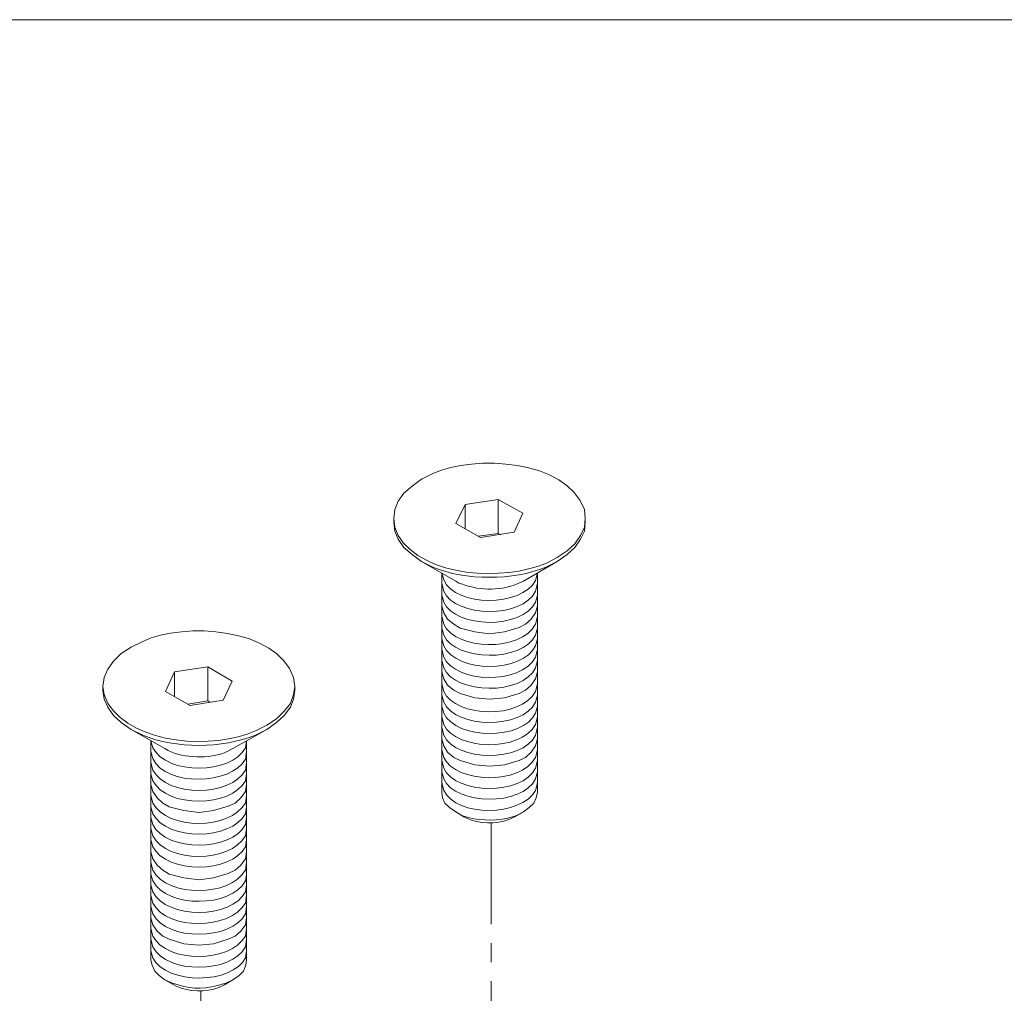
# Model space of a CAD drawing. Header units: inches. Extents: x 1352 to 2050, y -1711 to -1289.
# Tile 6 of 256: x 1406 to 1439, y -1538 to -1506. Entities that reach past the tile are written whole.
import ezdxf

# ---------------------------------------------------------------- set-up
doc = ezdxf.new("R2010")
doc.units = ezdxf.units.IN
doc.header["$MEASUREMENT"] = 0
doc.layers.add('图层 1', color=7, linetype='Continuous')

# ---------------------------------------------------------------- blocks, each defined once
blk = doc.blocks.new('block 8')
at = {"layer": '图层 1', "color": 250, "lineweight": 20, "true_color": 0x221814}
for points in [[(1418.152, -1522.41), (1418.194, -1522.114), (1418.3, -1521.839), (1418.49, -1521.564), (1418.765, -1521.33), (1419.083, -1521.098)], [(1422.469, -1522.241), (1421.644, -1521.776), (1420.543, -1521.945)], [(1421.644, -1521.775), (1421.644, -1522.918)], [(1420.543, -1521.945), (1420.226, -1522.58)], [(1420.543, -1521.945), (1420.543, -1522.749)], [(1422.173, -1522.876), (1422.469, -1522.241)], [(1418.152, -1522.41), (1418.152, -1522.537)], [(1418.194, -1522.707), (1418.152, -1522.41)], [(1419.083, -1523.85), (1418.765, -1523.617), (1418.49, -1523.384), (1418.3, -1523.108), (1418.194, -1522.833), (1418.152, -1522.537)], [(1420.226, -1522.579), (1421.051, -1523.045), (1422.173, -1522.876)], [(1423.612, -1523.85), (1423.951, -1523.617), (1424.205, -1523.384), (1424.396, -1523.108), (1424.523, -1522.833), (1424.544, -1522.537)], [(1424.523, -1522.707), (1424.544, -1522.41), (1424.544, -1522.537)], [(1423.612, -1523.722), (1423.951, -1523.49), (1424.205, -1523.257), (1424.396, -1522.982), (1424.523, -1522.707)], [(1420.988, -1523.003), (1421.644, -1522.918), (1421.729, -1522.96)], [(1419.083, -1523.85), (1420.226, -1524.505)], [(1423.612, -1523.85), (1422.491, -1524.505)], [(1419.76, -1524.23), (1419.76, -1531.554)], [(1422.956, -1524.23), (1422.956, -1531.554)], [(1419.76, -1525.331), (1419.823, -1525.564), (1419.951, -1525.776), (1420.162, -1525.945), (1420.374, -1526.072), (1420.861, -1526.199), (1421.348, -1526.262), (1421.856, -1526.199), (1422.342, -1526.051), (1422.554, -1525.945), (1422.745, -1525.776), (1422.893, -1525.564), (1422.957, -1525.331)], [(1408.436, -1528.019), (1408.478, -1527.723), (1408.605, -1527.448), (1408.796, -1527.173), (1409.05, -1526.919), (1409.389, -1526.707)], [(1412.754, -1527.85), (1411.95, -1527.363), (1410.828, -1527.533)], [(1411.95, -1527.363), (1411.95, -1528.506)], [(1410.828, -1527.533), (1410.531, -1528.189)], [(1410.828, -1527.533), (1410.828, -1528.358)], [(1412.457, -1528.485), (1412.754, -1527.85)], [(1419.76, -1527.533), (1419.823, -1527.765), (1419.951, -1527.977), (1420.162, -1528.147), (1420.374, -1528.252), (1420.861, -1528.4), (1421.348, -1528.443), (1421.856, -1528.4), (1422.342, -1528.252), (1422.554, -1528.147), (1422.745, -1527.977), (1422.893, -1527.765), (1422.957, -1527.533)], [(1408.436, -1528.019), (1408.436, -1528.146)], [(1408.478, -1528.295), (1408.436, -1528.019)], [(1409.389, -1529.458), (1409.05, -1529.226), (1408.796, -1528.993), (1408.605, -1528.718), (1408.478, -1528.443), (1408.436, -1528.146)], [(1413.918, -1529.458), (1414.236, -1529.226), (1414.49, -1528.993), (1414.701, -1528.718), (1414.807, -1528.443), (1414.85, -1528.146)], [(1414.807, -1528.295), (1414.849, -1528.019), (1414.849, -1528.147)], [(1410.531, -1528.189), (1411.357, -1528.654), (1412.457, -1528.485)], [(1411.272, -1528.612), (1411.95, -1528.506), (1412.013, -1528.548)], [(1413.918, -1529.31), (1414.236, -1529.099), (1414.49, -1528.845), (1414.701, -1528.591), (1414.807, -1528.295)], [(1409.388, -1529.458), (1410.51, -1530.094)], [(1413.918, -1529.458), (1412.775, -1530.094)], [(1419.76, -1529.776), (1419.823, -1530.009), (1419.951, -1530.221), (1420.162, -1530.39), (1420.374, -1530.496), (1420.861, -1530.644), (1421.348, -1530.686), (1421.856, -1530.644), (1422.342, -1530.496), (1422.554, -1530.39), (1422.745, -1530.221), (1422.893, -1530.009), (1422.957, -1529.776)], [(1410.045, -1529.839), (1410.045, -1537.163)], [(1413.241, -1529.839), (1413.241, -1537.163)], [(1410.045, -1531.3), (1410.108, -1531.533), (1410.256, -1531.745), (1410.447, -1531.914), (1410.658, -1532.041), (1411.145, -1532.168), (1411.653, -1532.232), (1412.14, -1532.168), (1412.627, -1532.019), (1412.86, -1531.914), (1413.05, -1531.745), (1413.198, -1531.533), (1413.241, -1531.3)], [(1420.226, -1532.21), (1420.014, -1532.062), (1419.866, -1531.914), (1419.781, -1531.745), (1419.76, -1531.554)], [(1422.491, -1532.21), (1422.681, -1532.062), (1422.829, -1531.914), (1422.914, -1531.745), (1422.956, -1531.554)], [(1420.226, -1532.21), (1420.501, -1532.38)], [(1422.194, -1532.38), (1422.491, -1532.21), (1422.236, -1532.337)], [(1421.411, -1535.957), (1421.411, -1532.57)], [(1410.045, -1533.544), (1410.108, -1533.776), (1410.256, -1533.988), (1410.447, -1534.158), (1410.658, -1534.285), (1411.145, -1534.412), (1411.653, -1534.475), (1412.14, -1534.412), (1412.627, -1534.264), (1412.86, -1534.158), (1413.05, -1533.988), (1413.198, -1533.776), (1413.241, -1533.544)], [(1410.045, -1535.745), (1410.108, -1535.978), (1410.256, -1536.189), (1410.447, -1536.359), (1410.658, -1536.465), (1411.145, -1536.613), (1411.653, -1536.655), (1412.14, -1536.613), (1412.627, -1536.465), (1412.86, -1536.359), (1413.05, -1536.189), (1413.198, -1535.978), (1413.241, -1535.745)], [(1421.411, -1537.227), (1421.411, -1536.592)], [(1410.51, -1537.82), (1410.32, -1537.672), (1410.172, -1537.523), (1410.087, -1537.333), (1410.045, -1537.164)], [(1412.775, -1537.82), (1412.987, -1537.672), (1413.135, -1537.523), (1413.22, -1537.333), (1413.241, -1537.163)], [(1410.51, -1537.82), (1410.807, -1537.988)], [(1412.5, -1537.988), (1412.775, -1537.82), (1412.542, -1537.925)], [(1421.411, -1541.037), (1421.411, -1537.862)], [(1411.717, -1541.566), (1411.717, -1538.179)]]:
    blk.add_lwpolyline(points, dxfattribs=at)
for points in [[(1424.544, -1522.41), (1424.544, -1522.41), (1424.522, -1522.114), (1424.522, -1522.114), (1423.905, -1520.424), (1420.86, -1520.289), (1419.464, -1520.907), (1419.464, -1520.907), (1419.083, -1521.098), (1419.083, -1521.098)], [(1423.612, -1523.722), (1423.612, -1523.722), (1423.231, -1523.913), (1423.231, -1523.913), (1421.847, -1524.502), (1419.177, -1524.406), (1418.299, -1522.982), (1418.299, -1522.982), (1418.194, -1522.707), (1418.194, -1522.707)], [(1423.612, -1523.85), (1423.612, -1523.85), (1423.231, -1524.04), (1423.231, -1524.04), (1422.155, -1524.492), (1420.54, -1524.492), (1419.464, -1524.04), (1419.464, -1524.04), (1419.083, -1523.85), (1419.083, -1523.85)], [(1419.76, -1524.23), (1419.76, -1524.23), (1419.823, -1524.463), (1419.823, -1524.463), (1420.224, -1525.387), (1422.427, -1525.364), (1422.893, -1524.485), (1422.893, -1524.485), (1422.957, -1524.23), (1422.957, -1524.23)], [(1422.491, -1524.506), (1422.491, -1524.506), (1422.258, -1524.612), (1422.258, -1524.612), (1421.64, -1524.845), (1420.941, -1524.816), (1420.332, -1524.569), (1420.332, -1524.569), (1420.226, -1524.506), (1420.226, -1524.506)], [(1419.76, -1524.59), (1419.76, -1524.59), (1419.823, -1524.844), (1419.823, -1524.844), (1420.234, -1525.729), (1422.429, -1525.766), (1422.893, -1524.844), (1422.893, -1524.844), (1422.957, -1524.59), (1422.957, -1524.59)], [(1419.76, -1524.972), (1419.76, -1524.972), (1419.823, -1525.204), (1419.823, -1525.204), (1420.234, -1526.089), (1422.429, -1526.126), (1422.893, -1525.204), (1422.893, -1525.204), (1422.957, -1524.972), (1422.957, -1524.972)], [(1414.85, -1528.019), (1414.85, -1528.019), (1414.807, -1527.723), (1414.807, -1527.723), (1414.249, -1526.061), (1411.158, -1525.858), (1409.769, -1526.516), (1409.769, -1526.516), (1409.389, -1526.707), (1409.389, -1526.707)], [(1419.76, -1525.691), (1419.76, -1525.691), (1419.823, -1525.945), (1419.823, -1525.945), (1420.234, -1526.817), (1422.385, -1526.883), (1422.893, -1525.945), (1422.893, -1525.945), (1422.957, -1525.691), (1422.957, -1525.691)], [(1419.76, -1526.072), (1419.76, -1526.072), (1419.823, -1526.305), (1419.823, -1526.305), (1420.234, -1527.19), (1422.429, -1527.226), (1422.893, -1526.305), (1422.893, -1526.305), (1422.957, -1526.072), (1422.957, -1526.072)], [(1419.76, -1526.432), (1419.76, -1526.432), (1419.823, -1526.664), (1419.823, -1526.664), (1420.244, -1527.577), (1422.455, -1527.582), (1422.893, -1526.664), (1422.893, -1526.664), (1422.957, -1526.432), (1422.957, -1526.432)], [(1419.76, -1526.792), (1419.76, -1526.792), (1419.823, -1527.046), (1419.823, -1527.046), (1420.234, -1527.918), (1422.385, -1527.983), (1422.893, -1527.046), (1422.893, -1527.046), (1422.957, -1526.792), (1422.957, -1526.792)], [(1419.76, -1527.152), (1419.76, -1527.152), (1419.823, -1527.405), (1419.823, -1527.405), (1420.234, -1528.291), (1422.429, -1528.327), (1422.893, -1527.405), (1422.893, -1527.405), (1422.957, -1527.152), (1422.957, -1527.152)], [(1419.76, -1527.934), (1419.76, -1527.934), (1419.823, -1528.189), (1419.823, -1528.189), (1420.234, -1529.061), (1422.385, -1529.126), (1422.893, -1528.189), (1422.893, -1528.189), (1422.957, -1527.934), (1422.957, -1527.934)], [(1413.918, -1529.31), (1413.918, -1529.31), (1413.537, -1529.501), (1413.537, -1529.501), (1412.132, -1530.132), (1409.515, -1529.988), (1408.605, -1528.591), (1408.605, -1528.591), (1408.478, -1528.295), (1408.478, -1528.295)], [(1419.76, -1528.315), (1419.76, -1528.315), (1419.823, -1528.548), (1419.823, -1528.548), (1420.234, -1529.434), (1422.429, -1529.47), (1422.893, -1528.548), (1422.893, -1528.548), (1422.957, -1528.315), (1422.957, -1528.315)], [(1419.76, -1528.676), (1419.76, -1528.676), (1419.823, -1528.909), (1419.823, -1528.909), (1420.244, -1529.822), (1422.455, -1529.825), (1422.893, -1528.909), (1422.893, -1528.909), (1422.957, -1528.676), (1422.957, -1528.676)], [(1419.76, -1529.035), (1419.76, -1529.035), (1419.823, -1529.29), (1419.823, -1529.29), (1420.234, -1530.162), (1422.385, -1530.227), (1422.893, -1529.29), (1422.893, -1529.29), (1422.957, -1529.035), (1422.957, -1529.035)], [(1413.918, -1529.458), (1413.918, -1529.458), (1413.537, -1529.649), (1413.537, -1529.649), (1412.422, -1530.094), (1410.881, -1530.109), (1409.77, -1529.649), (1409.77, -1529.649), (1409.389, -1529.458), (1409.389, -1529.458)], [(1419.76, -1529.395), (1419.76, -1529.395), (1419.823, -1529.649), (1419.823, -1529.649), (1420.234, -1530.534), (1422.429, -1530.571), (1422.893, -1529.649), (1422.893, -1529.649), (1422.957, -1529.395), (1422.957, -1529.395)], [(1410.045, -1529.839), (1410.045, -1529.839), (1410.108, -1530.072), (1410.108, -1530.072), (1410.574, -1530.985), (1412.732, -1530.969), (1413.198, -1530.072), (1413.198, -1530.072), (1413.241, -1529.839), (1413.241, -1529.839)], [(1412.775, -1530.094), (1412.775, -1530.094), (1412.543, -1530.22), (1412.543, -1530.22), (1412.005, -1530.436), (1411.135, -1530.429), (1410.616, -1530.157), (1410.616, -1530.157), (1410.51, -1530.094), (1410.51, -1530.094)], [(1419.76, -1530.136), (1419.76, -1530.136), (1419.823, -1530.39), (1419.823, -1530.39), (1420.234, -1531.263), (1422.385, -1531.328), (1422.893, -1530.39), (1422.893, -1530.39), (1422.957, -1530.136), (1422.957, -1530.136)], [(1410.045, -1530.199), (1410.045, -1530.199), (1410.108, -1530.432), (1410.108, -1530.432), (1410.548, -1531.372), (1412.722, -1531.318), (1413.198, -1530.454), (1413.198, -1530.454), (1413.241, -1530.199), (1413.241, -1530.199)], [(1410.045, -1530.559), (1410.045, -1530.559), (1410.108, -1530.813), (1410.108, -1530.813), (1410.574, -1531.726), (1412.732, -1531.71), (1413.198, -1530.813), (1413.198, -1530.813), (1413.241, -1530.559), (1413.241, -1530.559)], [(1419.76, -1530.496), (1419.76, -1530.496), (1419.823, -1530.75), (1419.823, -1530.75), (1420.234, -1531.635), (1422.429, -1531.672), (1422.893, -1530.75), (1422.893, -1530.75), (1422.957, -1530.496), (1422.957, -1530.496)], [(1410.045, -1530.94), (1410.045, -1530.94), (1410.108, -1531.173), (1410.108, -1531.173), (1410.574, -1532.086), (1412.732, -1532.07), (1413.198, -1531.173), (1413.198, -1531.173), (1413.241, -1530.94), (1413.241, -1530.94)], [(1419.76, -1530.877), (1419.76, -1530.877), (1419.823, -1531.11), (1419.823, -1531.11), (1420.234, -1531.995), (1422.429, -1532.031), (1422.893, -1531.11), (1422.893, -1531.11), (1422.957, -1530.877), (1422.957, -1530.877)], [(1419.76, -1531.237), (1419.76, -1531.237), (1419.823, -1531.491), (1419.823, -1531.491), (1420.256, -1532.4), (1422.409, -1532.371), (1422.893, -1531.491), (1422.893, -1531.491), (1422.957, -1531.237), (1422.957, -1531.237)], [(1410.045, -1531.66), (1410.045, -1531.66), (1410.108, -1531.914), (1410.108, -1531.914), (1410.59, -1532.828), (1412.698, -1532.814), (1413.198, -1531.914), (1413.198, -1531.914), (1413.241, -1531.66), (1413.241, -1531.66)], [(1410.045, -1532.041), (1410.045, -1532.041), (1410.108, -1532.274), (1410.108, -1532.274), (1410.574, -1533.187), (1412.732, -1533.17), (1413.198, -1532.274), (1413.198, -1532.274), (1413.241, -1532.041), (1413.241, -1532.041)], [(1410.045, -1532.401), (1410.045, -1532.401), (1410.108, -1532.633), (1410.108, -1532.633), (1410.562, -1533.557), (1412.742, -1533.542), (1413.198, -1532.633), (1413.198, -1532.633), (1413.241, -1532.401), (1413.241, -1532.401)], [(1422.237, -1532.337), (1422.237, -1532.337), (1421.961, -1532.422), (1421.961, -1532.422), (1421.465, -1532.514), (1420.936, -1532.515), (1420.459, -1532.337), (1420.459, -1532.337), (1420.226, -1532.211), (1420.226, -1532.211)], [(1422.194, -1532.38), (1422.194, -1532.38), (1422.004, -1532.465), (1422.004, -1532.465), (1421.574, -1532.618), (1421.001, -1532.617), (1420.586, -1532.422), (1420.586, -1532.422), (1420.501, -1532.38), (1420.501, -1532.38)], [(1410.045, -1532.761), (1410.045, -1532.761), (1410.108, -1533.015), (1410.108, -1533.015), (1410.59, -1533.929), (1412.698, -1533.915), (1413.198, -1533.015), (1413.198, -1533.015), (1413.241, -1532.761), (1413.241, -1532.761)], [(1410.045, -1533.142), (1410.045, -1533.142), (1410.108, -1533.374), (1410.108, -1533.374), (1410.574, -1534.288), (1412.732, -1534.271), (1413.198, -1533.374), (1413.198, -1533.374), (1413.241, -1533.142), (1413.241, -1533.142)], [(1410.045, -1533.903), (1410.045, -1533.903), (1410.108, -1534.158), (1410.108, -1534.158), (1410.59, -1535.072), (1412.698, -1535.058), (1413.198, -1534.158), (1413.198, -1534.158), (1413.241, -1533.903), (1413.241, -1533.903)], [(1410.045, -1534.284), (1410.045, -1534.284), (1410.108, -1534.517), (1410.108, -1534.517), (1410.574, -1535.43), (1412.732, -1535.414), (1413.198, -1534.517), (1413.198, -1534.517), (1413.241, -1534.284), (1413.241, -1534.284)], [(1410.045, -1534.645), (1410.045, -1534.645), (1410.108, -1534.878), (1410.108, -1534.878), (1410.563, -1535.801), (1412.742, -1535.785), (1413.198, -1534.878), (1413.198, -1534.878), (1413.241, -1534.645), (1413.241, -1534.645)], [(1410.045, -1535.004), (1410.045, -1535.004), (1410.108, -1535.258), (1410.108, -1535.258), (1410.59, -1536.173), (1412.698, -1536.159), (1413.198, -1535.258), (1413.198, -1535.258), (1413.241, -1535.004), (1413.241, -1535.004)], [(1410.045, -1535.364), (1410.045, -1535.364), (1410.108, -1535.618), (1410.108, -1535.618), (1410.574, -1536.531), (1412.732, -1536.515), (1413.198, -1535.618), (1413.198, -1535.618), (1413.241, -1535.364), (1413.241, -1535.364)], [(1410.045, -1536.105), (1410.045, -1536.105), (1410.108, -1536.359), (1410.108, -1536.359), (1410.59, -1537.273), (1412.698, -1537.259), (1413.198, -1536.359), (1413.198, -1536.359), (1413.241, -1536.105), (1413.241, -1536.105)], [(1410.045, -1536.465), (1410.045, -1536.465), (1410.108, -1536.719), (1410.108, -1536.719), (1410.574, -1537.632), (1412.732, -1537.616), (1413.198, -1536.719), (1413.198, -1536.719), (1413.241, -1536.465), (1413.241, -1536.465)], [(1410.045, -1536.845), (1410.045, -1536.845), (1410.108, -1537.078), (1410.108, -1537.078), (1410.562, -1537.996), (1412.781, -1537.969), (1413.198, -1537.078), (1413.198, -1537.078), (1413.241, -1536.845), (1413.241, -1536.845)], [(1412.543, -1537.925), (1412.543, -1537.925), (1412.267, -1538.01), (1412.267, -1538.01), (1411.718, -1538.152), (1411.294, -1538.111), (1410.764, -1537.925), (1410.764, -1537.925), (1410.51, -1537.82), (1410.51, -1537.82)], [(1412.5, -1537.989), (1412.5, -1537.989), (1412.309, -1538.073), (1412.309, -1538.073), (1411.88, -1538.228), (1411.306, -1538.226), (1410.891, -1538.031), (1410.891, -1538.031), (1410.807, -1537.989), (1410.807, -1537.989)]]:
    blk.add_open_spline(points, degree=3, knots=[0, 0, 0, 0, 1, 1, 1, 2, 2, 2, 3, 3, 3, 3], dxfattribs=at)
blk = doc.blocks.new('block 3')
at = {"layer": '图层 1', "color": 250, "lineweight": 18, "true_color": 0x221814}
blk.add_lwpolyline([(1370.149, -1505.762), (1634.072, -1505.762)], dxfattribs=at)
at = {"layer": '图层 1'}
blk.add_blockref('block 8', (0, 0), dxfattribs=at)
blk = doc.blocks.new('block 2')
at = {"layer": '图层 1'}
blk.add_blockref('block 3', (0, 0), dxfattribs=at)

msp = doc.modelspace()

# ---------------------------------------------------------------- block references
at = {"layer": '图层 1'}
msp.add_blockref('block 2', (0, 0), dxfattribs=at)

doc.saveas('drawing.dxf')
